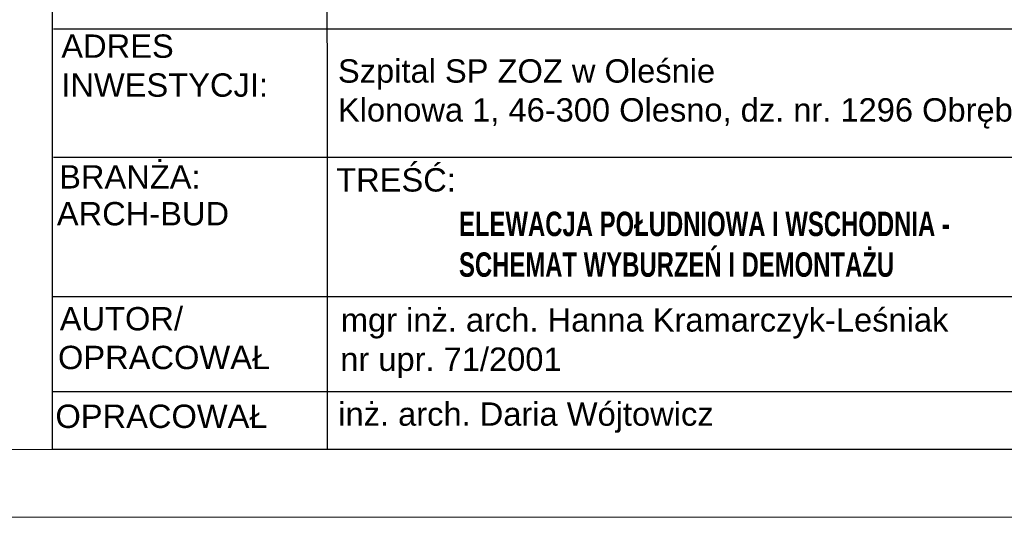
# Model space of a CAD drawing. Header units: millimetres. Extents: x 14577 to 21277, y 19393 to 25333.
# Tile 4 of 19: x 20117 to 20843, y 19393 to 19760. Entities that reach past the tile are written whole.
import ezdxf

# ---------------------------------------------------------------- set-up
doc = ezdxf.new("R2010")
doc.units = ezdxf.units.MM
doc.layers.add('PDF_A-TABELKA', color=7, linetype='Continuous')
doc.layers.add('PDF_Text', color=7, linetype='Continuous')
doc.layers.add('SQ_Opisy', color=7, linetype='Continuous', lineweight=18)
doc.layers.add('SQ_TAB TEKST', color=8, linetype='Continuous', lineweight=0)
doc.styles.add('PDF Arial-BoldMT', font='arial.ttf')
doc.styles.add('PDF ArialMT', font='arial.ttf')
doc.styles.add('ROMANS', font='romans', dxfattribs={"width": 0.7, "height": 10})

# ---------------------------------------------------------------- blocks, each defined once
blk = doc.blocks.new('tabelka')
at = {"layer": 'PDF_A-TABELKA', "lineweight": 25}
for points in [[(26628.5, -28113.82), (26628.5, -27397.28), (25541.98, -27397.28), (25541.98, -28113.82)], [(25541.98, -27397.28), (25541.98, -28019.87)], [(25744.87, -28113.82), (25744.45, -27514.08)], [(26629.35, -27803.93), (25542.83, -27803.93)], [(26629.35, -27898.56), (25542.83, -27898.56)], [(26628.5, -28001.29), (25541.98, -28001.29)], [(26501.05, -28071.19), (25541.98, -28071.19)], [(26628.5, -28113.82), (25541.98, -28113.82)]]:
    blk.add_lwpolyline(points, dxfattribs=at)
at = {"layer": 'PDF_Text', "attachment_point": 4}
for s, insert, char_height, style in [('ADRES\\PINWESTYCJI:', (25548.61, -27830.87), 17.2174, 'PDF ArialMT'), ('Szpital SP ZOZ w Oleśnie\\PKlonowa 1, 46-300 Olesno, dz. nr. 1296 Obręb Olesno', (25752.51, -27851.67), 17.2174, 'PDF ArialMT'), ('BRANŻA:', (25547.04, -27912.78), 17.217, 'PDF ArialMT'), ('TREŚĆ:', (25751.23, -27915.14), 17.217, 'PDF ArialMT'), ('ARCH-BUD', (25545.34, -27940.06), 17.217, 'PDF Arial-BoldMT'), ('AUTOR/', (25547.47, -28017.51), 17.217, 'PDF ArialMT'), ('mgr inż. arch. Hanna Kramarczyk-Leśniak', (25754.64, -28020.85), 17.2174, 'PDF Arial-BoldMT'), ('OPRACOWAŁ', (25546.19, -28046.07), 17.217, 'PDF ArialMT'), ('nr upr. 71/2001', (25754.21, -28049.84), 17.2174, 'PDF Arial-BoldMT'), ('OPRACOWAŁ', (25544.29, -28089.44), 17.217, 'PDF ArialMT'), ('inż. arch. Daria Wójtowicz', (25752.74, -28090.28), 17.2174, 'PDF Arial-BoldMT')]:
    blk.add_mtext(s, dxfattribs=dict(at, insert=insert, char_height=char_height, style=style))

msp = doc.modelspace()

# ---------------------------------------------------------------- linework, layer by layer
at = {"layer": 'SQ_Opisy', "color": 7}
for p, q in [((21227.44, 19443.23), (14827.44, 19443.23)), ((21277.44, 19393.23), (14577.44, 19393.23))]:
    msp.add_line(p, q, dxfattribs=at)

# ---------------------------------------------------------------- block references
at = {"layer": 'SQ_TAB TEKST', "lineweight": 35}
msp.add_blockref('tabelka', (-5401.06, 47557.05), dxfattribs=at)

# ---------------------------------------------------------------- texts
at = {"layer": 'SQ_TAB TEKST', "color": 7, "insert": (20440.65, 19618.59), "char_height": 18, "width": 840.6207, "attachment_point": 1, "style": 'ROMANS'}
msp.add_mtext('{\\fArial|b1|i0|c238|p34;ELEWACJA POŁUDNIOWA I WSCHODNIA -  ^JSCHEMAT WYBURZEŃ I DEMONTAŻU}', dxfattribs=at)

doc.saveas('drawing.dxf')
